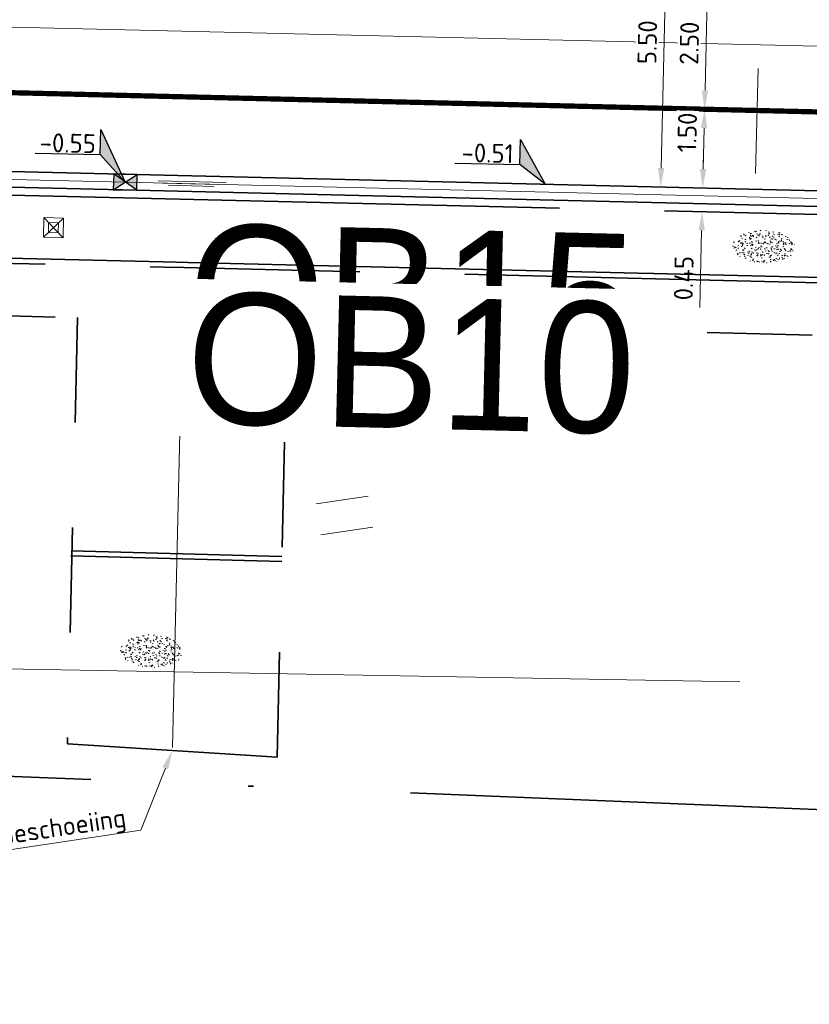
# Model space of a CAD drawing. Header units: metres. Extents: x 0 to 269924, y 0 to 933292.
# Tile 93 of 247: x 133473 to 133488, y 466519 to 466538. Entities that reach past the tile are written whole.
import ezdxf
from ezdxf import colors
from ezdxf.entities.mleader import LeaderData, LeaderLine
from ezdxf.enums import TextEntityAlignment as Align
from ezdxf.math import Vec2, Vec3

# ---------------------------------------------------------------- set-up
doc = ezdxf.new("R2018")
doc.units = ezdxf.units.M
for name, pattern in [('VH-OPSLUITBAND_100X200', [16, 8, -2, 4, -2]), ('VH-OPSLUITBAND_150X250', [24, 16, -2, 4, -2]), ('VW-1-1_STREEP', [2, 1, -1]), ('XX-HIDDEN', [4, 2, -2]), ('XX-PROJECTGRENS', [18, 12, -3, 0, -3])]:
    doc.linetypes.add(name, pattern=pattern)
for name, color, linetype, lineweight, true_color in [('N-WE-GR-GRAS-S', 7, 'Continuous', 18, 0x00a500), ('N-WE-RI-HWA_KOLK-S', 150, 'Continuous', 25, 0x007fff), ('N-WE-RI-HWA_RIOOLPUT_INSPECTIEPUT_BETON-S', 150, 'Continuous', 25, 0x007fff)]:
    doc.layers.add(name, color=color, linetype=linetype, lineweight=lineweight, true_color=true_color)
for name, color, linetype, lineweight in [('N-WE-IE-MEUBILAIR_WEGMEUBILAIR_PAAL-S', 7, 'Continuous', 18), ('N-WE-KG-GRENS_PROJECT-G', 7, 'XX-PROJECTGRENS', 35), ('N-WE-OB-BESCHOEIING-G', 7, 'OB-BESCHOEIING', 35), ('N-WE-VH-GOOT-S', 170, 'Continuous', 18), ('N-WE-VH-GOOT_STRAATBAKSTEEN-G', 170, 'Continuous', 35), ('N-WE-VH-KANTOPSLUITING-T18', 10, 'Continuous', 18), ('N-WE-VH-KANTOPSLUITING_OPSLUITBAND_100X200-G', 150, 'VH-OPSLUITBAND_100X200', 35), ('N-WE-VH-KANTOPSLUITING_OPSLUITBAND_150X250-G', 150, 'VH-OPSLUITBAND_150X250', 35), ('N-WE-VH-KANTOPSLUITING_VOORKANTBAND-G', 50, 'Continuous', 35), ('N-WE-VH-M', 7, 'Continuous', 18), ('N-WE-VH-MATERIAALGRENS-G', 7, 'XX-HIDDEN', 35), ('N-WE-VH-T18', 10, 'Continuous', 18), ('N-WE-VH-VERHARDING-T18', 10, 'Continuous', 18), ('N-WE-VW-MARKERING_LANGS_STREEP_11_010-G', 7, 'VW-1-1_STREEP', 13), ('X-XX-AL-HOOGTELABEL-S', 7, 'Continuous', 25)]:
    doc.layers.add(name, color=color, linetype=linetype, lineweight=lineweight)
doc.layers.add('X-XX-AL-HULPLIJN-G', color=30, linetype='Continuous', lineweight=18, plot=False)
doc.styles.add('NLCS-ISO', font='NLCS-ISO.ttf')
doc.styles.add('NLCS-ISO-M200-T18', font='NLCS-ISO.ttf', dxfattribs={"height": 0.36})
doc.styles.get("Standard").update_dxf_attribs({"font": 'romand.shx'})
doc.linetypes.add('OB-BESCHOEIING', pattern='A,30,-5,[1,NLCS.SHX,S=1,R=0,X=0,Y=0],-5', length=40)
doc.dimstyles.new('NLCS-M200-T18-PIJL_L2_H2', dxfattribs={"dimscale": 0.2, "dimtxt": 2.5, "dimasz": 1.8, "dimexe": 2, "dimexo": 2, "dimgap": 0.7, "dimtad": 1, "dimzin": 0, "dimdsep": 46, "dimtxsty": 'NLCS-ISO-M200-T18', "dimcen": 0, "dimdle": 2, "dimclrd": 256, "dimclre": 256, "dimclrt": 10, "dimazin": 0, "dimtfac": 1, "dimtdec": 3, "dimtofl": 0, "dimtmove": 0, "dimatfit": 3, "dimfxl": 2, "dimfxlon": 1, "dimtfillclr": 256, "dimtolj": 1, "dimtzin": 0, "dimlwd": -1, "dimlwe": -1, "dimarcsym": 0})

# ---------------------------------------------------------------- blocks, each defined once
blk = doc.blocks.new('*D159')
at = {"layer": 'Defpoints', "color": 0, "transparency": 16777216}
for p in [(133485.847, 466536.088), (133486.847, 466536.064), (133486.811, 466534.564)]:
    blk.add_point(p, dxfattribs=at)
at = {"layer": 'N-WE-VH-M', "transparency": 16777216}
for p, q in [((133486.247, 466536.078), (133485.447, 466536.097)), ((133485.82, 466534.948), (133485.838, 466535.728)), ((133486.211, 466534.579), (133485.411, 466534.598))]:
    blk.add_line(p, q, dxfattribs=at)
for points in [[(133485.778, 466535.729), (133485.898, 466535.726), (133485.847, 466536.088)], [(133485.76, 466534.949), (133485.88, 466534.947), (133485.811, 466534.588)]]:
    blk.add_solid(points, dxfattribs=at)
at = {"layer": 'N-WE-VH-M', "color": 10, "transparency": 16777216, "insert": (133485.516, 466535.645), "char_height": 0.36, "attachment_point": 5, "rotation": 88.6349, "style": 'NLCS-ISO-M200-T18', "bg_fill": 3, "box_fill_scale": 1.1, "bg_fill_color": 256, "bg_fill_true_color": 13158600, "bg_fill_transparency": 0}
blk.add_mtext('\\A1;1.50', dxfattribs=at)
blk = doc.blocks.new('*D160')
at = {"layer": 'Defpoints', "color": 0, "transparency": 16777216}
for p in [(133485.907, 466538.587), (133486.906, 466538.563), (133486.847, 466536.064)]:
    blk.add_point(p, dxfattribs=at)
at = {"layer": 'N-WE-VH-M', "transparency": 16777216}
for p, q in [((133486.306, 466538.577), (133485.507, 466538.597)), ((133485.856, 466536.448), (133485.898, 466538.227)), ((133486.247, 466536.078), (133485.447, 466536.097))]:
    blk.add_line(p, q, dxfattribs=at)
for points in [[(133485.838, 466538.229), (133485.958, 466538.226), (133485.907, 466538.587)], [(133485.796, 466536.449), (133485.916, 466536.446), (133485.847, 466536.088)]]:
    blk.add_solid(points, dxfattribs=at)
at = {"layer": 'N-WE-VH-M', "color": 10, "transparency": 16777216, "insert": (133485.557, 466537.345), "char_height": 0.36, "attachment_point": 5, "rotation": 88.6349, "style": 'NLCS-ISO-M200-T18', "bg_fill": 3, "box_fill_scale": 1.1, "bg_fill_color": 256, "bg_fill_true_color": 13158600, "bg_fill_transparency": 0}
blk.add_mtext('\\A1;2.50', dxfattribs=at)
blk = doc.blocks.new('*D162')
at = {"layer": 'Defpoints', "color": 0, "transparency": 16777216}
for p in [(133485.143, 466540.106), (133486.942, 466540.063), (133486.811, 466534.564)]:
    blk.add_point(p, dxfattribs=at)
at = {"layer": 'N-WE-VH-M', "transparency": 16777216}
for p, q in [((133485.542, 466540.096), (133484.743, 466540.115)), ((133485.02, 466534.967), (133485.134, 466539.746)), ((133485.411, 466534.598), (133484.612, 466534.617))]:
    blk.add_line(p, q, dxfattribs=at)
for points in [[(133485.074, 466539.747), (133485.194, 466539.744), (133485.143, 466540.106)], [(133484.96, 466534.969), (133485.08, 466534.966), (133485.011, 466534.607)]]:
    blk.add_solid(points, dxfattribs=at)
at = {"layer": 'N-WE-VH-M', "color": 10, "transparency": 16777216, "insert": (133484.757, 466537.364), "char_height": 0.36, "attachment_point": 5, "rotation": 88.6349, "style": 'NLCS-ISO-M200-T18', "bg_fill": 3, "box_fill_scale": 1.1, "bg_fill_color": 256, "bg_fill_true_color": 13158600, "bg_fill_transparency": 0}
blk.add_mtext('\\A1;5.50', dxfattribs=at)
blk = doc.blocks.new('*D163')
at = {"layer": 'Defpoints', "color": 0, "transparency": 16777216}
for p in [(133486.811, 466534.564), (133485.801, 466534.138), (133486.8, 466534.114)]:
    blk.add_point(p, dxfattribs=at)
at = {"layer": 'N-WE-VH-M', "transparency": 16777216}
for p, q in [((133485.82, 466534.948), (133485.828, 466535.308)), ((133486.211, 466534.579), (133485.411, 466534.598)), ((133486.2, 466534.129), (133485.401, 466534.148)), ((133485.792, 466533.778), (133485.757, 466532.311))]:
    blk.add_line(p, q, dxfattribs=at)
for points in [[(133485.76, 466534.949), (133485.88, 466534.947), (133485.811, 466534.588)], [(133485.732, 466533.78), (133485.852, 466533.777), (133485.801, 466534.138)]]:
    blk.add_solid(points, dxfattribs=at)
at = {"layer": 'N-WE-VH-M', "color": 10, "transparency": 16777216, "insert": (133485.45, 466532.872), "char_height": 0.36, "attachment_point": 5, "rotation": 88.6349, "style": 'NLCS-ISO-M200-T18', "bg_fill": 3, "box_fill_scale": 1.1, "bg_fill_color": 256, "bg_fill_true_color": 13158600, "bg_fill_transparency": 0}
blk.add_mtext('\\A1;0.45', dxfattribs=at)
blk = doc.blocks.new('*U516')
for p, q in [((-2.116, 2.201), (-1.707, 4.567)), ((-1.707, 4.567), (0, 0)), ((-8.229, 3.259), (-2.116, 2.201)), ((0, 0), (-2.116, 2.201))]:
    blk.add_line(p, q)
blk.add_solid([(-1.707, 4.567), (0, 0), (-2.116, 2.201)])
at = {"style": 'NLCS-ISO'}
blk.add_attdef('...', text='', height=1.8, rotation=350.18213, dxfattribs=at).set_placement((-5.244, 2.317), align=Align.BOTTOM_CENTER)
blk = doc.blocks.new('*U249')
at = {"layer": 'X-XX-AL-HOOGTELABEL-S', "xscale": 0.2000000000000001, "yscale": 0.2000000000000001, "zscale": 0.2000000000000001, "rotation": 9.817872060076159}
blk.add_blockref('*U516', (0, 0.15), dxfattribs=at).add_auto_attribs({'...': '-0.51'})
blk = doc.blocks.new('*U250')
at = {"layer": 'N-WE-RI-HWA_RIOOLPUT_INSPECTIEPUT_BETON-S', "color": 0, "linetype": 'ByBlock', "lineweight": -2, "transparency": 16777216, "rotation": 358.6348952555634}
blk.add_blockref('*U249', (133482.809, 466534.51), dxfattribs=at)
blk = doc.blocks.new('*U248')
for p, q in [((-1.988, 2.941), (-1.579, 5.307)), ((-1.579, 5.307), (0, 0)), ((-8.101, 3.999), (-1.988, 2.941)), ((0, 0), (-1.988, 2.941))]:
    blk.add_line(p, q)
blk.add_solid([(-1.579, 5.307), (0, 0), (-1.988, 2.941)])
at = {"style": 'NLCS-ISO'}
blk.add_attdef('...', text='', height=1.8, rotation=350.18213, dxfattribs=at).set_placement((-5.116, 3.057), align=Align.BOTTOM_CENTER)
blk = doc.blocks.new('N-SRI-KOLK_STRAAT_450X300-SO')
h = blk.add_hatch(color=256)
h.dxf.hatch_style = 1
h.paths.add_polyline_path([(0, 0), (-1.125, 0.75), (-1.125, -0.75)])
h.paths.add_polyline_path([(1.125, -0.75), (1.125, 0.75), (0, 0)])
for p, q in [((-1.125, -0.75), (1.125, 0.75)), ((1.125, -0.75), (-1.125, 0.75))]:
    blk.add_line(p, q)
at = {"flags": 128}
blk.add_lwpolyline([(-1.125, -0.75), (1.125, -0.75), (1.125, 0.75), (-1.125, 0.75)], close=True, dxfattribs=at)
blk = doc.blocks.new('*U110')
at = {"lineweight": 30, "flags": 106}
blk.add_attdef('OB', text='', height=0.36, dxfattribs=at).set_placement((0, 0.1), align=Align.BOTTOM_CENTER)
blk = doc.blocks.new('SVH-GOOT_SYMBOOL-SO')
at = {"color": 7, "linetype": 'Continuous'}
for p, q in [((0.2, 3.125), (0.2, -3.359)), ((-0.206, 2.137), (-0.206, -2.217)), ((0, 2.669), (0, -2.669))]:
    blk.add_line(p, q, dxfattribs=at)
at = {"style": 'NLCS-ISO'}
blk.add_attdef('MATERIAAL', text='', height=1.8, dxfattribs=at).set_placement((-1.098, 0), align=Align.MIDDLE_RIGHT)
blk.add_attdef('KLEUR', text='', height=1.8, dxfattribs=at).set_placement((1.1, 0), align=Align.MIDDLE_LEFT)
blk = doc.blocks.new('SGR-GRAS_01-SO')
at = {"ltscale": 0.1}
for p, q in [((-1.448, 0.644), (-1.521, 0.664)), ((-1.469, 0.576), (-1.482, 0.65)), ((-1.302, 0.761), (-1.324, 0.774)), ((-1.284, 0.684), (-1.278, 0.759)), ((-1.154, 0.647), (-1.207, 0.7)), ((-0.939, 0.84), (-1.004, 0.878)), ((-0.892, 0.812), (-0.817, 0.812)), ((-0.873, 0.655), (-0.886, 0.729)), ((-0.871, 0.625), (-0.799, 0.644)), ((-0.73, 0.647), (-0.783, 0.7)), ((-0.689, 0.607), (-0.682, 0.682)), ((-0.576, 0.919), (-0.64, 0.957)), ((-0.562, 0.919), (-0.509, 0.972)), ((-0.427, 0.785), (-0.499, 0.804)), ((-0.425, 0.706), (-0.36, 0.743)), ((-0.305, 0.647), (-0.358, 0.7)), ((-0.317, 0.812), (-0.242, 0.812)), ((-0.316, 0.774), (-0.244, 0.793)), ((-0.278, 0.735), (-0.291, 0.809)), ((-0.212, 0.998), (-0.269, 1.031)), ((-0.078, 0.632), (-0.143, 0.669)), ((0.128, 0.636), (0.056, 0.656)), ((0.119, 0.647), (0.066, 0.7)), ((0.073, 0.993), (0.138, 1.031)), ((0.286, 0.711), (0.221, 0.748)), ((0.239, 0.923), (0.312, 0.942)), ((0.258, 0.812), (0.333, 0.812)), ((0.317, 0.814), (0.304, 0.888)), ((0.543, 0.647), (0.49, 0.7)), ((0.594, 0.925), (0.522, 0.945)), ((0.554, 0.619), (0.626, 0.638)), ((0.649, 0.79), (0.584, 0.827)), ((0.833, 0.812), (0.908, 0.812)), ((0.912, 0.894), (0.907, 0.925)), ((0.967, 0.647), (0.914, 0.7)), ((0.927, 0.764), (0.992, 0.802)), ((1.012, 0.869), (0.947, 0.906)), ((1.15, 0.777), (1.077, 0.796)), ((1.109, 0.767), (1.182, 0.787)), ((1.392, 0.647), (1.339, 0.7)), ((-1.964, -0.07), (-1.977, 0.004)), ((-1.93, 0.188), (-1.925, 0.244)), ((-1.893, 0.237), (-1.921, 0.253)), ((-1.668, 0.023), (-1.595, 0.043)), ((-1.596, 0.241), (-1.649, 0.294)), ((-1.53, 0.316), (-1.595, 0.353)), ((-1.517, 0.187), (-1.442, 0.187)), ((-1.358, 0.206), (-1.431, 0.226)), ((-1.427, 0.476), (-1.354, 0.496)), ((-1.421, 0.131), (-1.356, 0.168)), ((-1.369, 0.009), (-1.382, 0.083)), ((-1.375, 0.106), (-1.322, 0.159)), ((-1.334, 0.111), (-1.328, 0.186)), ((-1.167, 0.395), (-1.232, 0.432)), ((-1.172, 0.241), (-1.225, 0.294)), ((-1.112, 0.172), (-1.04, 0.192)), ((-1.032, 0.028), (-1.097, 0.066)), ((-0.968, 0.512), (-0.915, 0.565)), ((-0.893, 0.496), (-0.965, 0.515)), ((-0.942, 0.187), (-0.867, 0.187)), ((-0.923, 0.418), (-0.858, 0.456)), ((-0.803, 0.057), (-0.875, 0.077)), ((-0.804, 0.474), (-0.869, 0.511)), ((-0.747, 0.241), (-0.8, 0.294)), ((-0.773, 0.089), (-0.786, 0.163)), ((-0.739, 0.034), (-0.732, 0.109)), ((-0.669, 0.107), (-0.734, 0.145)), ((-0.557, 0.321), (-0.485, 0.34)), ((-0.441, 0.553), (-0.506, 0.59)), ((-0.337, 0.347), (-0.41, 0.366)), ((-0.323, 0.241), (-0.376, 0.294)), ((-0.306, 0.186), (-0.371, 0.224)), ((-0.367, 0.187), (-0.292, 0.187)), ((-0.243, 0.017), (-0.17, 0.036)), ((-0.178, 0.169), (-0.191, 0.242)), ((-0.143, -0.043), (-0.137, 0.032)), ((-0.093, 0.53), (-0.087, 0.604)), ((-0.085, 0.159), (-0.032, 0.212)), ((-0.069, 0.189), (-0.004, 0.227)), ((0.057, 0.265), (-0.008, 0.303)), ((-0.002, 0.47), (0.071, 0.489)), ((0.101, 0.241), (0.048, 0.294)), ((0.218, 0.198), (0.146, 0.217)), ((0.208, 0.187), (0.283, 0.187)), ((0.313, 0.166), (0.385, 0.185)), ((0.322, 0.565), (0.375, 0.618)), ((0.42, 0.344), (0.355, 0.382)), ((0.417, 0.248), (0.404, 0.322)), ((0.429, 0.477), (0.494, 0.514)), ((0.526, 0.241), (0.472, 0.294)), ((0.555, -0.022), (0.49, 0.015)), ((0.502, 0.452), (0.509, 0.527)), ((0.684, 0.487), (0.611, 0.507)), ((0.774, 0.049), (0.701, 0.069)), ((0.784, 0.423), (0.719, 0.461)), ((0.783, 0.187), (0.858, 0.187)), ((0.918, 0.057), (0.853, 0.094)), ((0.868, 0.315), (0.941, 0.334)), ((0.95, 0.241), (0.897, 0.294)), ((1.012, 0.328), (0.999, 0.402)), ((1.147, 0.502), (1.082, 0.54)), ((1.098, 0.375), (1.104, 0.45)), ((1.239, 0.338), (1.167, 0.358)), ((1.183, 0.011), (1.255, 0.03)), ((1.206, 0.212), (1.259, 0.265)), ((1.282, 0.136), (1.217, 0.173)), ((1.283, 0.248), (1.348, 0.286)), ((1.374, 0.241), (1.321, 0.294)), ((1.358, 0.187), (1.433, 0.187)), ((1.424, 0.463), (1.496, 0.483)), ((1.51, 0.581), (1.445, 0.619)), ((1.645, 0.215), (1.58, 0.252)), ((1.607, 0.407), (1.594, 0.481)), ((1.693, 0.298), (1.7, 0.373)), ((1.795, 0.19), (1.722, 0.209)), ((1.738, 0.159), (1.81, 0.179)), ((1.798, 0.241), (1.745, 0.294)), ((1.933, 0.187), (1.948, 0.187)), ((-1.918, -0.157), (-1.854, -0.119)), ((-1.824, -0.083), (-1.897, -0.064)), ((-1.759, -0.13), (-1.823, -0.092)), ((-1.782, -0.301), (-1.729, -0.248)), ((-1.624, -0.496), (-1.689, -0.459)), ((-1.631, -0.572), (-1.684, -0.519)), ((-1.613, -0.166), (-1.667, -0.113)), ((-1.567, -0.438), (-1.492, -0.438)), ((-1.395, -0.051), (-1.46, -0.013)), ((-1.385, -0.462), (-1.378, -0.387)), ((-1.353, -0.281), (-1.281, -0.261)), ((-1.269, -0.232), (-1.341, -0.212)), ((-1.261, -0.417), (-1.326, -0.38)), ((-1.269, -0.557), (-1.282, -0.483)), ((-1.207, -0.572), (-1.26, -0.519)), ((-1.189, -0.166), (-1.242, -0.113)), ((-1.065, -0.386), (-1, -0.348)), ((-1.039, -0.585), (-0.967, -0.565)), ((-0.992, -0.438), (-0.917, -0.438)), ((-0.897, -0.338), (-0.962, -0.301)), ((-0.898, -0.654), (-0.845, -0.601)), ((-0.783, -0.572), (-0.836, -0.519)), ((-0.765, -0.166), (-0.818, -0.113)), ((-0.798, -0.132), (-0.726, -0.112)), ((-0.789, -0.539), (-0.782, -0.464)), ((-0.713, -0.381), (-0.786, -0.361)), ((-0.674, -0.477), (-0.687, -0.403)), ((-0.534, -0.259), (-0.599, -0.222)), ((-0.567, -0.098), (-0.502, -0.061)), ((-0.491, -0.248), (-0.438, -0.195)), ((-0.484, -0.436), (-0.411, -0.416)), ((-0.399, -0.626), (-0.464, -0.588)), ((-0.417, -0.438), (-0.342, -0.438)), ((-0.358, -0.572), (-0.411, -0.519)), ((-0.341, -0.166), (-0.394, -0.113)), ((-0.248, -0.091), (-0.32, -0.072)), ((-0.171, -0.18), (-0.236, -0.143)), ((-0.158, -0.529), (-0.23, -0.51)), ((-0.211, -0.614), (-0.146, -0.577)), ((-0.193, -0.616), (-0.187, -0.541)), ((-0.036, -0.547), (-0.101, -0.509)), ((-0.078, -0.398), (-0.091, -0.324)), ((0.066, -0.572), (0.013, -0.519)), ((0.084, -0.166), (0.031, -0.113)), ((0.072, -0.287), (0.144, -0.268)), ((0.192, -0.101), (0.127, -0.064)), ((0.158, -0.438), (0.233, -0.438)), ((0.308, -0.24), (0.235, -0.221)), ((0.327, -0.468), (0.262, -0.43)), ((0.287, -0.327), (0.352, -0.289)), ((0.386, -0.591), (0.459, -0.572)), ((0.393, -0.601), (0.446, -0.548)), ((0.402, -0.693), (0.409, -0.618)), ((0.49, -0.572), (0.437, -0.519)), ((0.452, -0.12), (0.459, -0.046)), ((0.508, -0.166), (0.455, -0.113)), ((0.517, -0.318), (0.504, -0.244)), ((0.69, -0.389), (0.625, -0.351)), ((0.627, -0.138), (0.7, -0.119)), ((0.733, -0.438), (0.808, -0.438)), ((0.785, -0.039), (0.85, -0.002)), ((0.863, -0.389), (0.791, -0.37)), ((0.799, -0.195), (0.852, -0.142)), ((0.914, -0.572), (0.861, -0.519)), ((0.932, -0.166), (0.879, -0.113)), ((0.942, -0.442), (1.014, -0.423)), ((1.053, -0.31), (0.988, -0.272)), ((1.048, -0.198), (1.054, -0.123)), ((1.112, -0.239), (1.099, -0.165)), ((1.141, -0.556), (1.206, -0.518)), ((1.329, -0.1), (1.256, -0.08)), ((1.339, -0.572), (1.286, -0.519)), ((1.356, -0.166), (1.303, -0.113)), ((1.308, -0.438), (1.383, -0.438)), ((1.419, -0.538), (1.346, -0.518)), ((1.416, -0.231), (1.351, -0.193)), ((1.551, -0.597), (1.486, -0.56)), ((1.497, -0.293), (1.569, -0.274)), ((1.639, -0.268), (1.704, -0.231)), ((1.643, -0.275), (1.65, -0.2)), ((1.684, -0.547), (1.736, -0.495)), ((1.707, -0.159), (1.694, -0.085)), ((1.713, -0.522), (1.71, -0.519)), ((1.779, -0.152), (1.715, -0.114)), ((1.781, -0.166), (1.728, -0.113)), ((1.884, -0.248), (1.812, -0.229)), ((-1.535, -0.657), (-1.498, -0.636)), ((-1.179, -0.67), (-1.252, -0.651)), ((-1.126, -0.784), (-1.191, -0.746)), ((-0.836, -0.943), (-0.853, -0.926)), ((-0.763, -0.705), (-0.828, -0.667)), ((-0.725, -0.889), (-0.652, -0.869)), ((-0.709, -0.902), (-0.644, -0.864)), ((-0.624, -0.819), (-0.696, -0.799)), ((-0.582, -0.994), (-0.587, -0.97)), ((-0.376, -0.979), (-0.429, -0.926)), ((-0.265, -0.992), (-0.33, -0.955)), ((-0.169, -0.74), (-0.097, -0.72)), ((-0.068, -0.968), (-0.141, -0.948)), ((-0.014, -1.008), (0.039, -0.955)), ((0.048, -0.979), (-0.005, -0.926)), ((0.021, -0.964), (0.008, -0.89)), ((0.099, -0.913), (0.034, -0.876)), ((0.172, -1.037), (0.218, -1.024)), ((0.397, -0.678), (0.325, -0.659)), ((0.462, -0.834), (0.397, -0.797)), ((0.472, -0.979), (0.419, -0.926)), ((0.617, -0.884), (0.604, -0.81)), ((0.643, -0.843), (0.708, -0.806)), ((0.701, -0.895), (0.773, -0.876)), ((0.825, -0.755), (0.76, -0.718)), ((0.856, -0.938), (0.844, -0.926)), ((0.953, -0.827), (0.88, -0.808)), ((0.998, -0.77), (1.004, -0.696)), ((1.188, -0.676), (1.123, -0.639)), ((1.212, -0.805), (1.199, -0.731)), ((1.256, -0.746), (1.328, -0.727))]:
    blk.add_line(p, q, dxfattribs=at)
at = {"ltscale": 0.1, "style": 'NLCS-ISO'}
blk.add_attdef('TYPE', text='', height=0.5, dxfattribs=at).set_placement((3.471, -0.016), align=Align.MIDDLE_CENTER)
blk = doc.blocks.new('SIE-WEG_PAAL_KUNSTSTOF')
for p, q in [((-0.188, 0.188), (0.188, -0.188)), ((0.188, 0.188), (-0.188, -0.188))]:
    blk.add_line(p, q)
at = {"flags": 128}
for points in [[(-0.188, -0.188), (0.188, -0.188), (0.188, 0.188), (-0.188, 0.188)], [(-0.094, 0.094), (0.094, 0.094), (0.094, -0.094), (-0.094, -0.094)]]:
    blk.add_lwpolyline(points, close=True, dxfattribs=at)

msp = doc.modelspace()

# ---------------------------------------------------------------- linework, layer by layer
at = {"layer": 'N-WE-OB-BESCHOEIING-G', "ltscale": 0.2}
msp.add_lwpolyline([(133473.707, 466524.008), (133477.702, 466523.749)], dxfattribs=at)
at = {"layer": 'N-WE-VH-GOOT_STRAATBAKSTEEN-G'}
msp.add_lwpolyline([(133341.192, 466538.034), (133548.299, 466533.099), (133604.484, 466532.752, -0.012398), (133694.641, 466528.294), (133747.111, 466524.328, 0.006097), (133941.572, 466515.108, 0.02139), (134085.33, 466514.138, 0.018724), (134137.889, 466519.445, 0.007401), (134227.449, 466531.463), (134342.22, 466547.549), (134354.896, 466549.127)], format="xyb", dxfattribs=at)
at = {"layer": 'N-WE-VH-KANTOPSLUITING_OPSLUITBAND_100X200-G'}
msp.add_lwpolyline([(133473.775, 466527.582), (133477.791, 466527.474)], dxfattribs=at)
at = {"layer": 'N-WE-VH-KANTOPSLUITING_OPSLUITBAND_150X250-G', "flags": 128}
msp.add_lwpolyline([(133395.111, 466536.299), (133548.292, 466532.649), (133604.477, 466532.302, -0.012397), (133694.608, 466527.845), (133747.08, 466523.879, 0.001225), (133786.141, 466521.646)], format="xyb", dxfattribs=at)
at = {"layer": 'N-WE-VH-KANTOPSLUITING_VOORKANTBAND-G'}
msp.add_lwpolyline([(133341.191, 466537.734), (133548.294, 466532.799), (133604.479, 466532.452, -0.012398), (133694.619, 466527.995), (133747.091, 466524.029, 0.001225), (133786.149, 466521.795, 0.0011)], format="xyb", dxfattribs=at)
msp.add_lwpolyline([(133473.778, 466527.682), (133477.793, 466527.574)], dxfattribs=at)
at = {"layer": 'N-WE-VH-MATERIAALGRENS-G'}
for points in [[(133427.484, 466533.227), (133473.901, 466532.121), (133473.707, 466524.008)], [(133477.702, 466523.749), (133477.899, 466532.026), (133498.721, 466531.53)]]:
    msp.add_lwpolyline(points, dxfattribs=at)
at = {"layer": 'N-WE-VW-MARKERING_LANGS_STREEP_11_010-G', "ltscale": 5, "const_width": 0.1, "flags": 128}
msp.add_lwpolyline([(133748.407, 466525.754, -0.000038), (133747.212, 466525.825), (133694.754, 466529.79, 0.0124), (133604.507, 466534.252), (133548.321, 466534.599), (133341.887, 466539.518)], format="xyb", dxfattribs=at)
at = {"layer": 'X-XX-AL-HULPLIJN-G'}
for points in [[(133341.257, 466540.784), (133548.34, 466535.849), (133604.526, 466535.502, -0.012402), (133694.847, 466531.036), (133747.296, 466527.072, 0.006097), (133941.689, 466517.855, 0.021388), (134085.194, 466516.885, 0.006155), (134102.446, 466518.191, 0.006155)], [(133348.165, 466540.619), (133548.34, 466535.849), (133604.526, 466535.502, -0.012402), (133694.847, 466531.036), (133747.296, 466527.072, 0.000037), (133748.479, 466527.002, 0.000037)], [(133346.847, 466537.75), (133548.297, 466532.949), (133604.481, 466532.602, -0.012398), (133694.63, 466528.144)], [(133354.845, 466537.559), (133548.297, 466532.949), (133604.481, 466532.602, -0.012398), (133694.63, 466528.144), (133747.101, 466524.179)]]:
    msp.add_lwpolyline(points, format="xyb", dxfattribs=at)
at = {"layer": 'X-XX-AL-HULPLIJN-G', "color": 6, "linetype": 'XX-HIDDEN'}
msp.add_lwpolyline([(133486.818, 466534.864), (133486.942, 466540.063)], dxfattribs=at)
at = {"layer": 'X-XX-AL-HULPLIJN-G'}
for points in [[(133475.94, 466533.748), (133475.706, 466523.933)], [(133478.175, 466530.415), (133479.164, 466530.562)], [(133478.233, 466530.02), (133479.223, 466530.167)], [(133478.448, 466528.576), (133479.437, 466528.723)], [(133478.536, 466527.982), (133479.525, 466528.129)], [(133464.959, 466525.568), (133486.522, 466525.189)]]:
    msp.add_lwpolyline(points, dxfattribs=at)

# ---------------------------------------------------------------- block references
at = {"layer": 'N-WE-GR-GRAS-S', "xscale": 0.3, "yscale": 0.3, "zscale": 0.3, "rotation": 358.6348952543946}
msp.add_blockref('SGR-GRAS_01-SO', (133475.316, 466525.773), dxfattribs=at)
at = {"layer": 'N-WE-IE-MEUBILAIR_WEGMEUBILAIR_PAAL-S', "rotation": 358.6348952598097}
for p in [(133473.441, 466533.833), (133478.44, 466533.714), (133483.438, 466533.594)]:
    msp.add_blockref('SIE-WEG_PAAL_KUNSTSTOF', p, dxfattribs=at)
at = {"layer": 'N-WE-RI-HWA_KOLK-S', "xscale": 0.2, "yscale": 0.2, "zscale": 0.2, "rotation": 358.6348952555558}
msp.add_blockref('N-SRI-KOLK_STRAAT_450X300-SO', (133474.81, 466534.7), dxfattribs=at)
at = {"layer": 'N-WE-RI-HWA_RIOOLPUT_INSPECTIEPUT_BETON-S'}
msp.add_blockref('*U250', (0, 0), dxfattribs=at)
at = {"layer": 'N-WE-VH-GOOT-S', "xscale": 0.2000000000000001, "yscale": 0.2000000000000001, "zscale": 0.2000000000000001, "rotation": 88.63489525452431}
msp.add_blockref('SVH-GOOT_SYMBOOL-SO', (133476.06, 466534.67), dxfattribs=at)
at = {"layer": 'N-WE-VH-KANTOPSLUITING-T18'}
ref = msp.add_blockref('*U110', (133476.04, 466533.811), dxfattribs=dict(at, rotation=358.6348952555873))
lines = msp.add_mtext('OB15', dxfattribs={"layer": '0', "insert": (133476.042, 466533.911), "char_height": 2.5, "attachment_point": 1, "rotation": 358.6349, "bg_fill": 3, "box_fill_scale": 1.1, "bg_fill_color": 256, "bg_fill_transparency": 0})
ref.add_attrib('OB', '', (133476.042, 466533.911), dxfattribs={"flags": 14}).embed_mtext(lines)
ref = msp.add_blockref('*U110', (133476.009, 466532.511), dxfattribs=dict(at, rotation=358.6348952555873))
lines = msp.add_mtext('OB10', dxfattribs={"layer": '0', "insert": (133476.011, 466532.611), "char_height": 2.5, "attachment_point": 1, "rotation": 358.6349, "bg_fill": 3, "box_fill_scale": 1.1, "bg_fill_color": 256, "bg_fill_transparency": 0})
ref.add_attrib('OB', '', (133476.011, 466532.611), dxfattribs={"flags": 14}).embed_mtext(lines)
at = {"layer": 'X-XX-AL-HOOGTELABEL-S', "xscale": 0.2, "yscale": 0.2, "zscale": 0.2, "rotation": 8.452767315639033}
msp.add_blockref('*U248', (133474.81, 466534.7), dxfattribs=at).add_auto_attribs({'...': '-0.55'})

# ---------------------------------------------------------------- leaders
at = {"layer": 'N-WE-VH-T18'}
ml = msp.add_multileader_mtext('Standard', dxfattribs=at)
ml.set_content('maken doorsteek in beschoeiing', color=256, style='NLCS-ISO-M200-T18')
ml.set_leader_properties(color=256, linetype='ByLayer', lineweight=-1)
ml.build(insert=Vec2(0, 0))
ml.multileader.update_dxf_attribs({"has_dogleg": 0, "text_left_attachment_type": 5, "text_right_attachment_type": 5, "dogleg_length": 0.36, "arrow_head_size": 0.36})
ctx = ml.context
ctx.base_point, ctx.char_height, ctx.arrow_head_size, ctx.landing_gap_size, ctx.plane_origin, ctx.plane_x_axis, ctx.plane_y_axis = Vec3(133467.913, 466521.294), 0.36, 0.36, 0.18, Vec3(133475.705, 466523.878), Vec3(0.989137, 0.146994), Vec3(-0.146994, 0.989137)
ctx.left_attachment, ctx.right_attachment = 5, 5
notes = []
notes.append((ctx, [(0, (1, 1, 0), (133475.462, 466522.416), (-0.989137, -0.146994), 0.36, [(0, [(133475.705, 466523.878)], 0, [])])]))
ctx.mtext.insert, ctx.mtext.text_direction, ctx.mtext.flow_direction = Vec3(133468.023, 466521.783), Vec3(0.989137, 0.146994), 5
at = {"layer": 'N-WE-VH-VERHARDING-T18'}
ml = msp.add_multileader_mtext('Standard', dxfattribs=at)
ml.set_content('', color=256, style='NLCS-ISO-M200-T18')
ml.set_leader_properties(color=256, linetype='ByLayer', lineweight=-1)
ml.build(insert=Vec2(0, 0))
ml.multileader.update_dxf_attribs({"has_dogleg": 0, "text_left_attachment_type": 5, "text_right_attachment_type": 5, "dogleg_length": 0.36, "arrow_head_size": 0.36})
ctx = ml.context
ctx.base_point, ctx.char_height, ctx.arrow_head_size, ctx.landing_gap_size, ctx.plane_origin = Vec3(135697.392, 466805.766), 0.36, 0.36, 0.18, Vec3(135695.697, 466805.189)
ctx.left_attachment, ctx.right_attachment = 5, 5
notes.append((ctx, [(0, (0, 0, 0), (0, 0), (1, 0), 1, [])]))
ctx.mtext.insert, ctx.mtext.rotation, ctx.mtext.flow_direction = Vec3(135697.572, 466806.126), -0.147529, 5
for ctx, leaders in notes:
    for number, flags, end, landing, length, lines in leaders:
        leader = LeaderData()
        leader.index, (leader.has_last_leader_line, leader.has_dogleg_vector, leader.attachment_direction) = number, flags
        leader.last_leader_point, leader.dogleg_vector, leader.dogleg_length = Vec3(end), Vec3(landing), length
        for number, points, colour, breaks in lines:
            line = LeaderLine()
            line.index, line.vertices, line.color, line.breaks = number, Vec3.list(points), colors.encode_raw_color(colour), breaks
            leader.lines.append(line)
        ctx.leaders.append(leader)

# ---------------------------------------------------------------- next in the draw order: dimensions: what is measured, and where the dimension line sits
at = {"layer": 'N-WE-VH-M'}
dim = msp.add_linear_dim(base=(133485.847, 466536.088), p1=(133486.811, 466534.564), p2=(133486.847, 466536.064), angle=88.6349, dimstyle='NLCS-M200-T18-PIJL_L2_H2', override={"dimtfill": 1}, dxfattribs=at)
dim.commit()
dim.dimension.update_dxf_attribs({"geometry": '*D159', "text_midpoint": (133485.836, 466535.638), "dimtype": 161})

# ---------------------------------------------------------------- next in the draw order: dimensions: what is measured, and where the dimension line sits
dim = msp.add_aligned_dim(p1=(133486.847, 466536.064), p2=(133486.906, 466538.563), distance=1, dimstyle='NLCS-M200-T18-PIJL_L2_H2', override={"dimtfill": 1}, dxfattribs=at)
dim.commit()
dim.dimension.update_dxf_attribs({"geometry": '*D160', "text_midpoint": (133485.557, 466537.345)})

# ---------------------------------------------------------------- next in the draw order: dimensions: what is measured, and where the dimension line sits
dim = msp.add_aligned_dim(p1=(133486.811, 466534.564), p2=(133486.942, 466540.063), distance=1.8, dimstyle='NLCS-M200-T18-PIJL_L2_H2', override={"dimtfill": 1}, dxfattribs=at)
dim.commit()
dim.dimension.update_dxf_attribs({"geometry": '*D162', "text_midpoint": (133484.757, 466537.364)})

# ---------------------------------------------------------------- next in the draw order: dimensions: what is measured, and where the dimension line sits
dim = msp.add_aligned_dim(p1=(133486.811, 466534.564), p2=(133486.8, 466534.114), distance=-1, dimstyle='NLCS-M200-T18-PIJL_L2_H2', override={"dimtfill": 1}, dxfattribs=at)
dim.commit()
dim.dimension.update_dxf_attribs({"geometry": '*D163', "text_midpoint": (133485.45, 466532.872)})

# ---------------------------------------------------------------- next in the draw order: linework, layer by layer
at = {"layer": 'N-WE-KG-GRENS_PROJECT-G', "flags": 128}
msp.add_lwpolyline([(133942.152, 466524.013), (133955.533, 466522.507), (133956.145, 466521.626), (133962.811, 466521.355), (133963.543, 466522.67), (133965.054, 466522.563), (133965.551, 466521.193), (133981.5, 466520.334), (133981.565, 466520.896), (133982.028, 466520.86), (133994.134, 466520.33), (133994.151, 466519.671), (134009.067, 466519.478), (134013.911, 466519.512), (134027.732, 466519.636), (134028.693, 466519.554), (134034.796, 466519.611), (134050.86, 466519.659), (134068.501, 466520.152), (134071.254, 466520.237), (134077.26, 466520.692), (134094.041, 466522.635), (134101.385, 466523.282), (134101.428, 466523.91), (134128.995, 466527.092), (134141.938, 466528.627), (134148.421, 466529.392), (134148.476, 466529.087), (134157.108, 466530.24), (134157.762, 466530.339), (134157.953, 466529.076), (134163.706, 466529.946), (134172.69, 466531.055), (134201.838, 466535.069), (134202.197, 466534.878), (134203.304, 466535.042), (134208.161, 466535.722), (134214.682, 466536.673), (134215.15, 466536.846), (134235.766, 466539.754), (134239.587, 466540.449), (134251.117, 466542.218), (134251.536, 466542.09), (134264.479, 466543.833), (134264.487, 466544.317), (134273.56, 466545.641), (134273.608, 466545.287), (134285.679, 466546.863), (134299.118, 466548.971), (134309.192, 466550.345), (134329.805, 466553.659), (134341.526, 466555.206), (134346.97, 466556.112), (134351.977, 466556.025), (134358.949, 466556.887), (134359.186, 466557.313), (134365.426, 466557.917), (134389.225, 466560.758), (134395.395, 466561.519), (134400.633, 466562.019), (134418.638, 466563.907), (134426.404, 466566.343), (134432.472, 466567.14), (134437.532, 466567.422), (134444.848, 466568.25), (134448.277, 466568.388), (134484.594, 466572.762), (134486.539, 466572.966), (134490.599, 466573.546), (134498.499, 466574.536), (134514.318, 466576.701), (134542.397, 466581.367), (134546.702, 466582.122), (134551.593, 466582.441), (134551.871, 466583.179), (134557.906, 466584.406), (134558.276, 466584.115), (134567.36, 466586.004), (134582.717, 466588.715), (134583.108, 466588.972), (134590.444, 466590.398), (134630.038, 466598.271), (134633.264, 466598.923), (134632.087, 466604.993), (134646.051, 466607.537), (134647.414, 466607.429), (134666.972, 466611.405), (134675.342, 466617.463), (134674.819, 466607.593), (134696.995, 466610.537), (134702.172, 466611.327), (134706.525, 466612.071), (134709.085, 466612.323), (134712.087, 466612.776), (134715, 466613.203), (134716.349, 466613.229), (134723.364, 466613.968), (134738.981, 466616.639), (134746.062, 466617.28), (134746.09, 466616.641), (134760.121, 466618.861), (134759.993, 466619.829), (134768.446, 466621.137), (134784.615, 466623.738), (134787.541, 466625.072), (134796.772, 466626.479), (134796.899, 466625.715), (134813.878, 466628.545), (134820.226, 466629.584), (134847.68, 466634.234), (134881.79, 466639.204), (134881.926, 466639.532), (134884.43, 466640.009), (134893.797, 466641.711), (134903.085, 466643.328), (134904.138, 466643.527), (134920.265, 466646.374), (134921.332, 466646.578), (134937.367, 466649.518), (134938.501, 466649.708), (134961.555, 466654.096), (134967.764, 466655.262), (134974.722, 466656.563), (134984.23, 466658.491), (134992.023, 466659.998), (134995.809, 466660.766), (135000.442, 466661.693), (135009.695, 466663.648), (135010.659, 466663.869), (135018.832, 466665.618), (135021.92, 466666.314), (135034.093, 466668.943), (135034.161, 466668.769), (135043.8, 466670.832), (135059.084, 466674.02), (135068.771, 466676.078), (135083.089, 466679.034), (135091.902, 466680.993), (135097.488, 466682.166), (135104.831, 466683.651), (135116.534, 466686.231), (135119.892, 466686.792), (135126.3, 466688.013), (135127.347, 466688.196), (135130.448, 466688.891), (135135.602, 466689.887), (135140.19, 466691.518), (135166.592, 466696.94), (135182.368, 466700.724), (135201.902, 466704.748), (135203.941, 466705.082), (135209.867, 466705.957), (135217.801, 466707.782), (135228.821, 466709.933), (135242.391, 466712.598), (135277.698, 466719.723), (135279.457, 466720.111), (135279.55, 466721.578), (135288.178, 466723.073), (135350.963, 466735.305), (135501.986, 466763.685), (135501.162, 466761.839), (135525.132, 466766.833), (135533.639, 466768.672), (135569.042, 466775.188), (135582.767, 466777.378), (135584.022, 466777.634), (135585.675, 466776.264, 0.01918), (135652.451, 466792.01), (135652.891, 466793.457), (135660.981, 466795.919), (135661.574, 466796.074), (135664.481, 466796.836), (135665.946, 466796.651), (135673.558, 466799.328), (135680.977, 466801.739), (135687.276, 466804.201), (135692.547, 466806.295), (135705.432, 466809.743), (135712.094, 466810.706), (135728.145, 466817.035), (135760.285, 466825.832), (135773.458, 466829.179), (135789.116, 466834.08), (135813.029, 466842.892), (135823.352, 466846.718), (135839.426, 466852.91), (135860.96, 466860.89), (135867.928, 466863.26), (135895.199, 466872.784), (135899.312, 466861.8), (135873.359, 466852.082), (135873.188, 466848.843), (135867.814, 466846.669), (135856.104, 466842.036), (135847.253, 466838.505), (135830.033, 466832.514), (135818.854, 466828.652), (135812.865, 466826.949), (135808.959, 466825.804), (135805.053, 466824.658), (135770.731, 466814.307), (135766.971, 466812.016), (135761.879, 466808.079), (135757.591, 466807.133), (135743.839, 466803.566), (135724.075, 466798.35), (135721.275, 466798.229), (135720.422, 466801.401), (135715.133, 466799.834), (135698.553, 466794.754), (135698.279, 466793.693), (135686.038, 466790.352), (135686.038, 466789.248), (135686.038, 466787.562), (135681.985, 466786.092), (135677.719, 466785.319), (135623.458, 466770.711), (135607.41, 466767.662), (135584.355, 466763.142), (135577.091, 466761.475), (135570.47, 466760.803), (135524.714, 466753.103), (135522.642, 466752.878), (135515.666, 466751.661), (135498.388, 466748.218), (135460.498, 466741.759), (135438.515, 466737.953), (135402.134, 466731.048), (135401.842, 466732.671), (135396.111, 466731.637), (135390.927, 466730.659), (135374.008, 466727.423), (135342.463, 466720.896), (135337.831, 466720.249), (135332.781, 466719.412), (135316.41, 466716.549), (135312.764, 466716.512), (135301.04, 466714.003), (135296.667, 466713.077), (135288.078, 466711.338), (135288.031, 466710.414), (135288.066, 466708.643), (135283.612, 466707.738), (135244.114, 466700.084), (135242.59, 466702.114), (135218.779, 466697.088), (135216.4, 466696.736), (135207.126, 466694.996), (135197.842, 466693.22), (135196.987, 466690.777), (135188.214, 466689.009), (135186.218, 466690.919), (135157.953, 466685.339), (135157.545, 466682.623), (135152.388, 466681.564), (135151.517, 466683.806), (135135.729, 466680.62), (135134.464, 466677.149), (135128.184, 466675.854), (135125.788, 466678.571), (135109.606, 466675.114), (135107.871, 466673.543), (135107.871, 466672.134), (135099.469, 466670.442), (135080.265, 466666.625), (135079.406, 466666.151), (135069.61, 466664.202), (135057.638, 466661.759), (135035.803, 466657.155), (135033.723, 466658.689), (135013.618, 466654.679), (135014.198, 466652.086), (135012.612, 466651.731), (135012.176, 466654.16), (134999.525, 466651.581), (134981.058, 466648.065), (134978.74, 466647.609), (134978.586, 466647.723), (134973.29, 466646.777), (134967.912, 466645.754), (134966.071, 466645.409), (134952.75, 466642.776), (134952.592, 466643.577), (134951.246, 466643.315), (134944.955, 466642.097), (134940.872, 466641.345), (134939.907, 466640.789), (134925.329, 466637.906), (134925.171, 466637.877), (134925.333, 466636.966), (134925.553, 466635.733), (134922.159, 466635.157), (134921.983, 466636.201), (134920.712, 466635.973), (134906.644, 466633.431), (134906.509, 466633.768), (134899.927, 466632.517), (134896.041, 466630.574), (134862.297, 466626.202), (134861.423, 466623.924), (134854.723, 466622.819), (134853.222, 466624.597), (134834.721, 466621.381), (134818.755, 466618.638), (134803.128, 466616.182), (134801.097, 466614.744), (134787.48, 466613.242), (134768.983, 466610.888), (134755.14, 466609.258), (134754.957, 466609.237), (134754.786, 466610.217), (134731.872, 466606.359), (134713.4, 466603.055), (134699.607, 466600.717), (134685.428, 466598.156), (134675.878, 466596.194), (134672.276, 466595.656), (134668.91, 466595.016), (134645.926, 466591.058), (134638.577, 466590.001), (134611.474, 466584.899), (134601.717, 466583.131), (134600.6, 466582.901), (134592.762, 466581.44), (134575.118, 466578.109), (134569.726, 466577.127), (134558.057, 466574.923), (134547.369, 466573.132), (134538.23, 466571.522), (134531.355, 466570.551), (134524.272, 466569.346), (134519.026, 466568.326), (134515.39, 466567.719), (134505.384, 466563.341), (134500.986, 466562.643), (134495.881, 466561.909), (134495.823, 466562.312), (134492.204, 466563.642), (134484.398, 466562.518), (134478.905, 466561.786), (134469.843, 466560.533), (134464.536, 466559.742), (134456.919, 466558.745), (134448.033, 466557.687), (134433.208, 466556.61), (134412.104, 466554.577), (134407.553, 466554.101), (134387.467, 466551.741), (134381.785, 466550.955), (134364.962, 466548.659), (134360.191, 466548.481), (134354.944, 466547.628), (134324.113, 466542.837), (134319.685, 466541.923), (134312.466, 466540.844), (134307.061, 466539.9), (134305.527, 466540.739), (134283.993, 466537.831), (134278.004, 466536.268), (134260.392, 466533.941), (134253.899, 466532.65), (134244.867, 466531.618), (134227.961, 466528.835), (134196.876, 466524.748), (134191.294, 466524.652), (134189.441, 466519.487), (134180.543, 466523.251), (134138.079, 466517.961), (134135.279, 466517.668), (134120.646, 466515.791), (134115.858, 466514.998), (134094.415, 466512.788), (134094.483, 466512.133), (134077.905, 466510.692), (134056.132, 466509.19), (134043.898, 466509.02), (134033.049, 466509.242), (134023.923, 466509.529), (134011.048, 466510.262), (134011.12, 466510.989), (133978.031, 466511.971), (133977.492, 466511.386), (133976.525, 466511.415), (133970.93, 466511.61), (133940.859, 466512.853), (133936.339, 466513.04), (133926.354, 466513.566), (133918.767, 466513.929), (133914.845, 466514.016), (133909.555, 466514.279), (133907.78, 466514.373), (133898.183, 466514.701), (133889.291, 466514.99), (133877.411, 466515.387), (133865.169, 466516.189), (133858.598, 466516.511), (133853.557, 466516.784), (133840.824, 466517.534), (133833.647, 466517.757), (133833.706, 466517.421), (133832.853, 466517.458), (133826.979, 466517.575), (133808.076, 466518.296), (133803.308, 466518.179), (133802.56, 466518.555), (133780.072, 466520.153), (133779.6, 466519.291), (133774.066, 466519.538), (133773.735, 466520.559), (133740.527, 466522.642), (133713.376, 466524.159), (133705.703, 466524.636), (133705.709, 466526.266), (133685.059, 466527.583), (133660.563, 466529.253), (133639.129, 466529.346), (133622.453, 466530.286), (133616.388, 466530.543), (133614.494, 466530.624), (133604.393, 466531.597), (133597.464, 466531.465), (133574.3, 466531.955), (133566.695, 466531.543), (133561.32, 466531.616), (133554.142, 466531.627), (133545.309, 466531.719), (133535.509, 466531.795), (133530.483, 466531.897), (133499.098, 466532.845), (133498.91, 466530.624), (133497.604, 466522.359), (133448.566, 466524.379), (133448.421, 466522.59), (133414.567, 466524.034), (133414.497, 466533.241), (133401.904, 466533.723), (133353.812, 466535.745), (133352.26, 466536.139), (133333.107, 466536.524), (133333.343, 466545.829), (133369.152, 466544.714), (133381.325, 466544.396), (133400.699, 466543.637), (133404.005, 466543.551), (133435.456, 466542.61), (133435.456, 466542.277), (133451.526, 466541.628), (133467.883, 466541.235), (133477.659, 466542.034), (133509.103, 466541.442), (133515.138, 466541.284), (133519.939, 466540.992), (133525.525, 466540.798), (133532.518, 466540.097), (133548.147, 466539.778), (133548.297, 466540.601), (133555.22, 466540.722), (133564.265, 466540.558), (133565.06, 466540.188), (133570.074, 466540.025), (133574.07, 466539.875), (133576.623, 466539.795), (133577.163, 466540.007), (133601.21, 466539.677), (133602.809, 466541.635), (133610.483, 466541.448), (133611.878, 466539.353), (133618.8, 466539.154), (133622.331, 466538.943), (133622.362, 466539.485), (133627.247, 466539.274), (133627.305, 466538.709), (133642.487, 466537.733), (133654.92, 466537.235), (133674.71, 466536.649), (133674.766, 466536.962), (133682.638, 466536.639), (133685.084, 466535.631), (133701.924, 466534.36), (133703.6, 466534.856), (133708.504, 466534.396), (133731.895, 466532.391), (133737.992, 466531.942), (133749.854, 466530.901), (133752.15, 466530.77), (133756.921, 466530.655), (133767.535, 466530.109), (133779.853, 466530.016), (133787.77, 466529.934), (133810.905, 466528.967), (133832.384, 466528.238), (133837.192, 466527.837), (133897.841, 466525.036)], format="xyb", close=True, dxfattribs=at)
at = {"layer": 'N-WE-VH-KANTOPSLUITING_OPSLUITBAND_100X200-G'}
msp.add_lwpolyline([(133432.025, 466535.42), (133433.294, 466534.089), (133488.649, 466532.77), (133489.98, 466534.039)], dxfattribs=at)
at = {"layer": 'N-WE-VH-KANTOPSLUITING_VOORKANTBAND-G'}
msp.add_lwpolyline([(133432.166, 466535.416), (133433.338, 466534.188), (133488.61, 466532.871), (133489.838, 466534.042)], dxfattribs=at)
at = {"layer": 'X-XX-AL-HULPLIJN-G'}
msp.add_lwpolyline([(133346.847, 466537.75), (133548.297, 466532.949), (133604.481, 466532.602, -0.012398), (133694.63, 466528.144), (133747.101, 466524.179, 0.000968), (133777.966, 466522.398, 0.005129), (133941.566, 466514.958, 0.02139), (134085.337, 466513.988, 0.018724), (134137.908, 466519.296, 0.002454), (134167.645, 466522.987)], format="xyb", dxfattribs=at)

# ---------------------------------------------------------------- next in the draw order: block references
at = {"layer": 'N-WE-GR-GRAS-S', "xscale": 0.3, "yscale": 0.3, "zscale": 0.3, "rotation": 358.6348952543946}
msp.add_blockref('SGR-GRAS_01-SO', (133486.981, 466533.473), dxfattribs=at)

doc.saveas('drawing.dxf')
